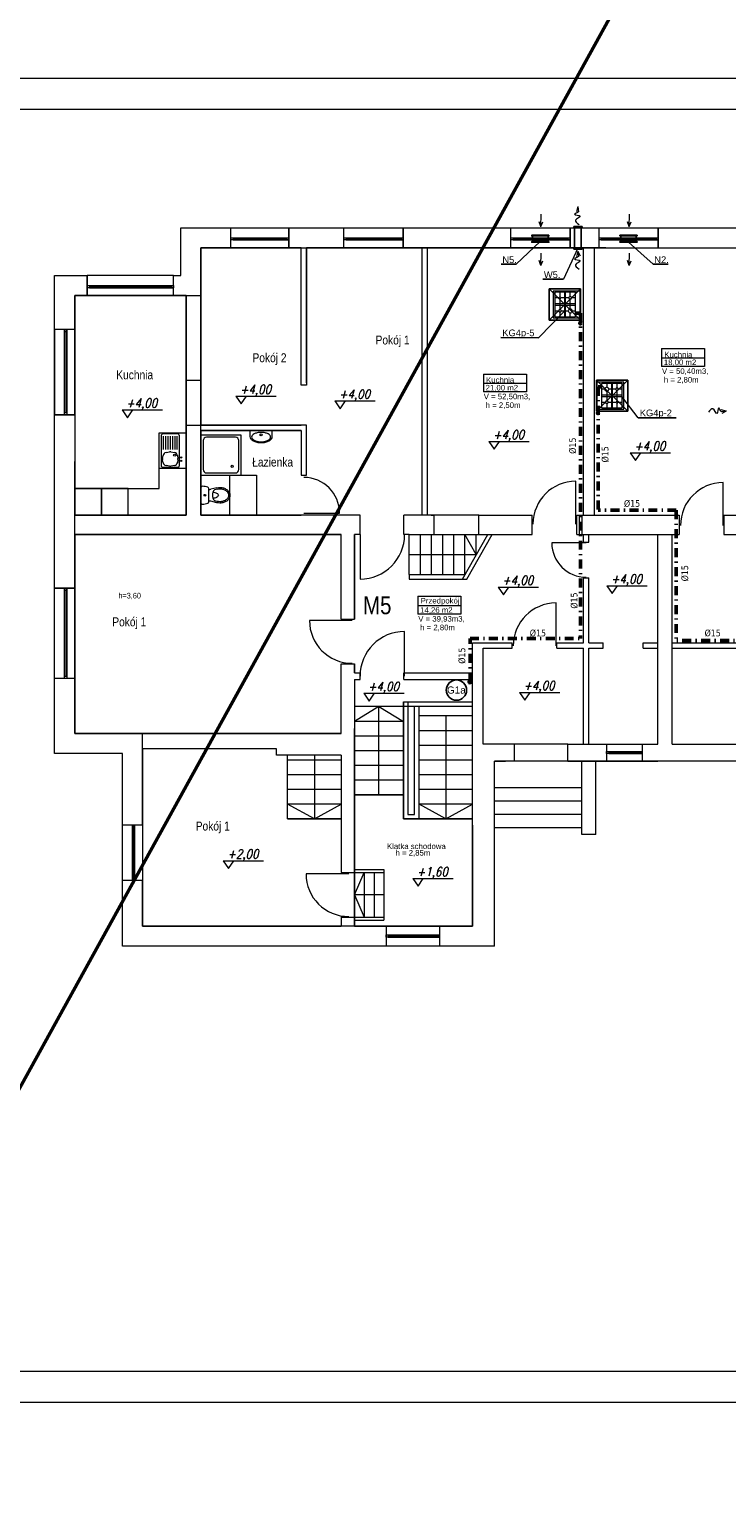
# Model space of a CAD drawing. Extents: x 33706 to 249013, y -74890 to 17912.
# Tile 42 of 175: x 99106 to 100671, y -32057 to -28779. Entities that reach past the tile are written whole.
import ezdxf
from ezdxf.enums import TextEntityAlignment as Align
from ezdxf.lldxf.tags import DXFTag

# ---------------------------------------------------------------- set-up
doc = ezdxf.new("R2010")
doc.units = 0
doc.header["$MEASUREMENT"] = 0
for name, pattern in [('DASHDOT', [8.5, 4, -2, 0.5, -2]), ('DASHED', [19.05, 12.7, -6.35]), ('Przerywana długa', [1058333.301544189, 634999.990463, -423333.311081])]:
    doc.linetypes.add(name, pattern=pattern)
for name, color, linetype, lineweight in [('0.25', 6, 'Continuous', 9), ('062', 62, 'Continuous', 0), ('_konstrukcja', 96, 'Continuous', 20), ('_stolarka', 1, 'Continuous', 13), ('A-ARM', 1, 'Continuous', 15), ('inst-gaz-rury', 50, 'Continuous', 50), ('inst. - C.O. - opis', 2, 'Continuous', 9), ('Opisy_wymiary.2D77', 7, 'Continuous', 0), ('urzadzenia', 6, 'Continuous', 15), ('wymiar', 3, 'Continuous', 13), ('WYMIARKI', 250, 'Continuous', 13)]:
    doc.layers.add(name, color=color, linetype=linetype, lineweight=lineweight)
doc.layers.add('Opisy', color=2, linetype='Continuous')
doc.layers.add('urządzenia', color=140, linetype='Continuous')
doc.styles.add('Arial narrow', font='ARIALN.TTF')
doc.styles.add('GENERATED_STYLE_1', font='ARIAL.TTF')
doc.styles.add('ROMANS', font='SIMPLEX.SHX', dxfattribs={"width": 0.85, "oblique": 15, "height": 16})
doc.styles.get("Standard").update_dxf_attribs({"font": 'ARIALN.TTF'})
tags = doc.linetypes.add('HIDDEN', pattern=[0.375, 0.25, -0.125]).pattern_tags.tags
tags[6:7] = [DXFTag(74, 4), DXFTag(75, 0), DXFTag(340, '0'), DXFTag(46, 1.0), DXFTag(50, 0.0), DXFTag(44, 0.0), DXFTag(45, 0.0)]
tags[4:5] = [DXFTag(74, 4), DXFTag(75, 0), DXFTag(340, '0'), DXFTag(46, 1.0), DXFTag(50, 0.0), DXFTag(44, 0.0), DXFTag(45, 0.0)]

# ---------------------------------------------------------------- blocks, each defined once
blk = doc.blocks.new('DYBY2002-B01x0504')
at = {"layer": 'A-ARM'}
for p, q in [((0, 60), (60, 60)), ((0, 0), (0, 60)), ((2.5, 11), (2.5, 55.5)), ((2.5, 45), (13.5, 45)), ((57.5, 34), (2.5, 34)), ((2.5, 33.5), (57.5, 33.5)), ((3.5, 56.5), (56.5, 56.5)), ((15.5, 47), (15.5, 56.5)), ((15.5, 25), (15.5, 43)), ((17.5, 45), (41.5, 45)), ((28.5, 11), (28.5, 55.5)), ((31.5, 55.5), (31.5, 11)), ((44.5, 56.5), (44.5, 48)), ((44.5, 42), (44.5, 26.5)), ((47.5, 45), (57.5, 45)), ((57.5, 55.5), (57.5, 11)), ((60, 60), (60, 5)), ((60, 0), (0, 0)), ((12.5, 22), (2.5, 22)), ((56.5, 10), (3.5, 10)), ((15.5, 10), (15.5, 19)), ((40, 22), (18.5, 22)), ((44.5, 17.5), (44.5, 10)), ((57.5, 22), (49, 22)), ((60, 5), (60, 5)), ((60, 5), (60, 0))]:
    blk.add_line(p, q, dxfattribs=at)
for centre, radius in [((15.5, 45), 2), ((44.5, 45), 3), ((15.5, 22), 3), ((44.5, 22), 4.5)]:
    blk.add_circle(centre, radius, dxfattribs=at)
for centre, start, end in [((3.5, 55.5), 90, 180), ((56.5, 55.5), 0, 90), ((3.5, 11), 180, 270), ((56.5, 11), 270, 0)]:
    blk.add_arc(centre, 1, start, end, dxfattribs=at)

msp = doc.modelspace()

# ---------------------------------------------------------------- hatches: boundary and pattern name
at = {"layer": 'inst-gaz-rury', "linetype": 'Continuous'}
h = msp.add_hatch(color=256, dxfattribs=at)
h.paths.add_polyline_path([(100342.7, -29439.8, 0.420252), (100344.2, -29438.3), (100342.7, -29438.3)])
h.paths.add_polyline_path([(100342.7, -29436.8, 0.408201), (100341.2, -29438.3), (100342.7, -29438.3)])
h.paths.add_polyline_path([(100342.7, -29438.3), (100341.2, -29438.3, 0.417728), (100342.7, -29439.8)])
for points in [[(100342.7, -29438.3), (100344.2, -29438.3, 0.409454), (100342.7, -29436.8, 0.001073), (100342.7, -29436.8)], [(100382.3, -29639.5), (100380.8, -29639.5, 0.409454), (100382.3, -29640.9, 0.001073), (100382.3, -29640.9)], [(100095.1, -30242.3), (100095.1, -30244.6, 0.409454), (100097.3, -30242.3, 0.001073), (100097.3, -30242.3)]]:
    msp.add_hatch(color=256, dxfattribs=at).paths.add_polyline_path(points)
h = msp.add_hatch(color=256, dxfattribs=at)
h.paths.add_polyline_path([(100382.3, -29637.9, 0.420252), (100380.8, -29639.5), (100382.3, -29639.5)])
h.paths.add_polyline_path([(100382.3, -29640.9, 0.408201), (100383.8, -29639.5), (100382.3, -29639.5)])
h.paths.add_polyline_path([(100382.3, -29639.5), (100383.8, -29639.5, 0.417728), (100382.3, -29637.9)])
h = msp.add_hatch(color=256, dxfattribs=at)
h.paths.add_polyline_path([(100092.8, -30242.3, 0.420252), (100095.1, -30244.6), (100095.1, -30242.3)])
h.paths.add_polyline_path([(100097.3, -30242.3, 0.408201), (100095.1, -30240.1), (100095.1, -30242.3)])
h.paths.add_polyline_path([(100095.1, -30242.3), (100095.1, -30240.1, 0.417728), (100092.8, -30242.3)])

# ---------------------------------------------------------------- linework, layer by layer
at = {"linetype": 'DASHED', "ltscale": 20}
for p, q in [((100272.8, -29431.2), (100342.8, -29361.2)), ((100273, -29361.2), (100343, -29431.2)), ((100448.9, -29635.7), (100378.9, -29565.7)), ((100449.1, -29565.7), (100379.1, -29635.7))]:
    msp.add_line(p, q, dxfattribs=at)
at = {"linetype": 'Continuous', "lineweight": 18}
for p, q in [((100525.1, -29495.2), (100621.6, -29495.2)), ((100525.1, -29495.2), (100525.1, -29535.5)), ((100621.6, -29495.2), (100621.6, -29535.5)), ((100525.1, -29515.8), (100621.6, -29515.8)), ((100125.1, -29552.2), (100221.6, -29552.2)), ((100125.1, -29552.2), (100125.1, -29592.4)), ((100221.6, -29552.2), (100221.6, -29592.4)), ((100621.6, -29535.5), (100525.1, -29535.5)), ((100125.1, -29572.7), (100221.6, -29572.7)), ((100221.6, -29592.4), (100125.1, -29592.4)), ((99978.1, -30050.7), (100074.6, -30050.7)), ((99978.1, -30050.7), (99978.1, -30091)), ((100074.6, -30050.7), (100074.6, -30091)), ((99978.1, -30071.3), (100074.6, -30071.3)), ((100074.6, -30091), (99978.1, -30091))]:
    msp.add_line(p, q, dxfattribs=at)
at = {"linetype": 'DASHED', "ltscale": 20}
for points in [[(100273, -29431.2), (100343, -29431.2), (100343, -29361.2), (100273, -29361.2)], [(100448.9, -29565.7), (100378.9, -29565.7), (100378.9, -29635.7), (100448.9, -29635.7)]]:
    msp.add_lwpolyline(points, close=True, dxfattribs=at)
at = {"layer": '0.25'}
for p, q in [((100254.1, -29221.8), (100254.9, -29193.8)), ((100336.7, -29176.9), (100334.3, -29188.3)), ((100336.7, -29176.8), (100338.4, -29188.5)), ((100452.1, -29221.8), (100452.9, -29193.8)), ((100254.2, -29221.7), (100250.3, -29210.6)), ((100254.2, -29221.7), (100258.5, -29210.8)), ((100452.2, -29221.7), (100448.3, -29210.6)), ((100452.2, -29221.7), (100456.5, -29210.8)), ((100254.2, -29308.9), (100250.3, -29297.8)), ((100254.1, -29309), (100254.9, -29281)), ((100254.2, -29308.9), (100258.5, -29298)), ((100336.7, -29276.9), (100334.3, -29288.4)), ((100336.7, -29276.8), (100338.4, -29288.6)), ((100336.7, -29276.9), (100342.4, -29287.2)), ((100452.2, -29308.9), (100448.3, -29297.8)), ((100452.1, -29309), (100452.9, -29281)), ((100452.2, -29308.9), (100456.5, -29298)), ((100670.4, -29635.2), (100658.7, -29636.8)), ((100670.3, -29635.2), (100658.9, -29632.7)), ((100670.3, -29635.2), (100660, -29640.8))]:
    msp.add_line(p, q, dxfattribs=at)
for points in [[(100338.4, -29188.5), (100335.7, -29191.1), (100321.5, -29194.9), (100353, -29197), (100324.6, -29206.7), (100334.8, -29213.5), (100339.7, -29216.7)], [(100338.4, -29288.6), (100335.7, -29291.2), (100321.5, -29295), (100353, -29297), (100324.6, -29306.8), (100334.8, -29313.5), (100339.7, -29316.7)], [(100658.7, -29636.8), (100656.1, -29634.2), (100652.2, -29620), (100650.2, -29651.4), (100640.5, -29623), (100633.7, -29633.3), (100630.5, -29638.1)]]:
    msp.add_open_spline(points, degree=3, knots=[11.780807, 11.780807, 11.780807, 11.780807, 21.987019, 35.220977, 49.180037, 61.636698, 61.636698, 61.636698, 61.636698], dxfattribs=at)
at = {"layer": '062', "linetype": 'Przerywana długa', "flags": 128}
msp.add_lwpolyline([(98407.3, -28888.7), (102607.3, -28888.7), (102607.3, -31858.7), (98407.3, -31858.7)], close=True, dxfattribs=at)
at = {"layer": '_konstrukcja', "ltscale": 50}
for p, q in [((99446.1, -29331.1), (99446.1, -29224.1)), ((99446.1, -29224.1), (99558.1, -29224.1)), ((99558.1, -29269.1), (99558.1, -29224.1)), ((99558.1, -29269.1), (99558.1, -29224.1)), ((99558.1, -29224.1), (99688.1, -29224.1)), ((99688.1, -29269.1), (99688.1, -29224.1)), ((99688.1, -29224.1), (99688.1, -29269.1)), ((99688.1, -29224.1), (99812.1, -29224.1)), ((99812.1, -29269.1), (99812.1, -29224.1)), ((99812.1, -29269.1), (99812.1, -29224.1)), ((99812.1, -29224.1), (99945.1, -29224.1)), ((99945.1, -29269.1), (99945.1, -29224.1)), ((99945.1, -29224.1), (99945.1, -29269.1)), ((99945.1, -29224.1), (100815.8, -29224.1)), ((100186.6, -29269.1), (100186.6, -29224.1)), ((100186.6, -29269.1), (100186.6, -29224.1)), ((100186.6, -29224.1), (100319.6, -29224.1)), ((100319.6, -29269.1), (100319.6, -29224.1)), ((100319.6, -29224.1), (100319.6, -29269.1)), ((100384.6, -29269.1), (100384.6, -29224.1)), ((100384.6, -29269.1), (100384.6, -29224.1)), ((100517.6, -29269.1), (100517.6, -29224.1)), ((100517.6, -29224.1), (100517.6, -29269.1)), ((99491.1, -29567.1), (99491.1, -29269.1)), ((99491.1, -29269.1), (99558.1, -29269.1)), ((99491.1, -29376.1), (99491.1, -29269.1)), ((99491.1, -29269.1), (99558.1, -29269.1)), ((99688.1, -29269.1), (99558.1, -29269.1)), ((99688.1, -29269.1), (99812.1, -29269.1)), ((99688.1, -29269.1), (99812.1, -29269.1)), ((99716.1, -29577.1), (99716.1, -29269.1)), ((99716.1, -29269.1), (99728.1, -29269.1)), ((99728.1, -29269.1), (99728.1, -29577.1)), ((99945.1, -29269.1), (99812.1, -29269.1)), ((99945.1, -29269.1), (100399.8, -29269.1)), ((99945.1, -29269.1), (100815.8, -29269.1)), ((99987.6, -29869.1), (99987.6, -29269.1)), ((99999.6, -29869.1), (99999.6, -29269.1)), ((100319.6, -29269.1), (100186.6, -29269.1)), ((100349.6, -29869.1), (100349.6, -29269.1)), ((100374.6, -29869.1), (100374.6, -29269.1)), ((99162.6, -29452.1), (99162.6, -29331.1)), ((99162.6, -29331.1), (99235.6, -29331.1)), ((99235.6, -29376.1), (99235.6, -29331.1)), ((99429.6, -29331.1), (99235.6, -29331.1)), ((99235.6, -29331.1), (99235.6, -29376.1)), ((99429.6, -29376.1), (99429.6, -29331.1)), ((99429.6, -29376.1), (99429.6, -29331.1)), ((99429.6, -29331.1), (99446.1, -29331.1)), ((99235.6, -29376.1), (99207.6, -29376.1)), ((99207.6, -29376.1), (99207.6, -29452.1)), ((99207.6, -29452.1), (99207.6, -29376.1)), ((99207.6, -29376.1), (99235.6, -29376.1)), ((99235.6, -29376.1), (99429.6, -29376.1)), ((99457.6, -29376.1), (99429.6, -29376.1)), ((99429.6, -29376.1), (99491.1, -29376.1)), ((99457.6, -29567.1), (99457.6, -29376.1)), ((99207.6, -29452.1), (99162.6, -29452.1)), ((99162.6, -29643.5), (99162.6, -29452.1)), ((99207.6, -29452.1), (99162.6, -29452.1)), ((99162.6, -29452.1), (99162.6, -29643.5)), ((99207.6, -29452.1), (99207.6, -29643.5)), ((99207.6, -29643.5), (99207.6, -29452.1)), ((99491.1, -29567.1), (99457.6, -29567.1)), ((99491.1, -29567.1), (99491.1, -29567.1)), ((99728.1, -29577.1), (99716.1, -29577.1)), ((99162.6, -30032.1), (99162.6, -29643.5)), ((99207.6, -29643.5), (99162.6, -29643.5)), ((99162.6, -29643.5), (99207.6, -29643.5)), ((99207.6, -29643.5), (99207.6, -29869.1)), ((99457.6, -29869.1), (99457.6, -29667.1)), ((99457.6, -29667.1), (99491.1, -29667.1)), ((99728.1, -29667.1), (99491.1, -29667.1)), ((99491.1, -29667.1), (99491.1, -29667.1)), ((99491.1, -29869.1), (99491.1, -29667.1)), ((99491.1, -29667.1), (99491.1, -29667.1)), ((99716.1, -29679.1), (99491.1, -29679.1)), ((99716.1, -29679.1), (99716.1, -29779.1)), ((99728.1, -29679.1), (99728.1, -29667.1)), ((99728.1, -29779.1), (99728.1, -29679.1)), ((99728.1, -29679.1), (99728.1, -29679.1)), ((99207.6, -30032.1), (99207.6, -29748.1)), ((99716.1, -29779.1), (99728.1, -29779.1)), ((99207.6, -29869.1), (99285.6, -29869.1)), ((99285.6, -29869.1), (99457.6, -29869.1)), ((99564.6, -29869.1), (99491.1, -29869.1)), ((99848.1, -29869.1), (99564.6, -29869.1)), ((99848.1, -29912.1), (99848.1, -29869.1)), ((99946.1, -29912.1), (99946.1, -29869.1)), ((100114.6, -29869.1), (99946.1, -29869.1)), ((100008.1, -29869.1), (100014.6, -29869.1)), ((100014.6, -29912.1), (100014.6, -29869.1)), ((100114.6, -29869.1), (100234.6, -29869.1)), ((100114.6, -29912.1), (100114.6, -29869.1)), ((100234.6, -29912.1), (100234.6, -29869.1)), ((100334.6, -29869.1), (100564.6, -29869.1)), ((100334.6, -29912.1), (100334.6, -29869.1)), ((100564.6, -29869.1), (100564.6, -29912.1)), ((100664.6, -29869.1), (100773.6, -29869.1)), ((100664.6, -29869.1), (100664.6, -29912.1)), ((99285.6, -29912.1), (99207.6, -29912.1)), ((99207.6, -29912.1), (99207.6, -30032.1)), ((99564.6, -29912.1), (99285.6, -29912.1)), ((99805.6, -29912.1), (99564.6, -29912.1)), ((99805.6, -30080.1), (99805.6, -29912.1)), ((99848.1, -29912.1), (99835.6, -29912.1)), ((99835.6, -29912.1), (99835.6, -30080.1)), ((99958.6, -29912.1), (99946.1, -29912.1)), ((99958.6, -29912.1), (100114.6, -29912.1)), ((99958.6, -30002.1), (99958.6, -29912.1)), ((99983.6, -30002.1), (99983.6, -29912.1)), ((100008.6, -30002.1), (100008.6, -29912.1)), ((100033.6, -30002.1), (100033.6, -29912.1)), ((100058.6, -30002.1), (100058.6, -29912.1)), ((100077.9, -30012.1), (100134.9, -29912.1)), ((100083.6, -30002.1), (100083.6, -29912.1)), ((100108.6, -29957.1), (100083.6, -29912.1)), ((100087.9, -30012.1), (100144.9, -29912.1)), ((100108.6, -29958.2), (100108.6, -29912.1)), ((100114.6, -29912.1), (100234.6, -29912.1)), ((100133.6, -29914.4), (100133.6, -29912.1)), ((100134.9, -29912.1), (100140.1, -29912.1)), ((100334.6, -29912.1), (100564.6, -29912.1)), ((100349.6, -29929.1), (100349.6, -29912.1)), ((100361.6, -29929.1), (100361.6, -29912.1)), ((100516.6, -30382.1), (100516.6, -29912.1)), ((100548.6, -30382.1), (100548.6, -29912.1)), ((100664.6, -29912.1), (100773.6, -29912.1)), ((99958.6, -29957.1), (100108.6, -29957.1)), ((100349.6, -29929.1), (100361.6, -29929.1)), ((99958.6, -30002.1), (100083.6, -30002.1)), ((99958.6, -30002.1), (99958.6, -30012.1)), ((99958.6, -30012.1), (100087.9, -30012.1)), ((100349.6, -30155.1), (100349.6, -30009.1)), ((100349.6, -30009.1), (100361.6, -30009.1)), ((100361.6, -30155.1), (100361.6, -30009.1)), ((99207.6, -30032.1), (99162.6, -30032.1)), ((99162.6, -30235.1), (99162.6, -30032.1)), ((99162.6, -30032.1), (99207.6, -30032.1)), ((99207.6, -30032.1), (99207.6, -30235.1)), ((99805.6, -30102.1), (99805.6, -30080.1)), ((99835.6, -30080.1), (99835.6, -30102.1)), ((99805.6, -30102.1), (99835.6, -30102.1)), ((100100.6, -30564.1), (100100.6, -30155.1)), ((100100.6, -30155.1), (100189.6, -30155.1)), ((100124.6, -30382.1), (100124.6, -30167.1)), ((100124.6, -30167.1), (100189.6, -30167.1)), ((100189.6, -30167.1), (100189.6, -30155.1)), ((100289.6, -30167.1), (100289.6, -30155.1)), ((100289.6, -30155.1), (100349.6, -30155.1)), ((100289.6, -30167.1), (100349.6, -30167.1)), ((100349.6, -30382.1), (100349.6, -30167.1)), ((100361.6, -30155.1), (100393.6, -30155.1)), ((100361.6, -30382.1), (100361.6, -30167.1)), ((100361.6, -30167.1), (100393.6, -30167.1)), ((100393.6, -30167.1), (100393.6, -30155.1)), ((100483.6, -30155.1), (100516.6, -30155.1)), ((100483.6, -30167.1), (100483.6, -30155.1)), ((100483.6, -30167.1), (100516.6, -30167.1)), ((100548.6, -30155.1), (100852.6, -30155.1)), ((100548.6, -30167.1), (100852.6, -30167.1)), ((99805.6, -30358.1), (99805.6, -30202.1)), ((99805.6, -30202.1), (99835.6, -30202.1)), ((99835.6, -30202.1), (99835.6, -30222.1)), ((99207.6, -30235.1), (99162.6, -30235.1)), ((99207.6, -30235.1), (99162.6, -30235.1)), ((99162.6, -30403.1), (99162.6, -30235.1)), ((99207.6, -30235.1), (99207.6, -30358.1)), ((99207.6, -30358.1), (99207.6, -30235.1)), ((99835.6, -30222.1), (99848.1, -30222.1)), ((99835.6, -30237.1), (99848.1, -30237.1)), ((99835.6, -30237.1), (99835.6, -30790.1)), ((99848.1, -30237.1), (99848.1, -30222.1)), ((99946.1, -30237.1), (99946.1, -30222.1)), ((99946.1, -30222.1), (100100.6, -30222.1)), ((99946.1, -30237.1), (100100.6, -30237.1)), ((99945.6, -30298.1), (99835.6, -30298.1)), ((99945.6, -30298.1), (99835.6, -30298.1)), ((99890.6, -30298.1), (99835.6, -30331.1)), ((99890.6, -30496.1), (99890.6, -30298.1)), ((99890.6, -30298.1), (99945.6, -30331.1)), ((99945.6, -30287.1), (99945.6, -30550.1)), ((99945.6, -30287.1), (100100.6, -30287.1)), ((99946.1, -30297.1), (100100.6, -30297.1)), ((99955.6, -30287.1), (99955.6, -30540.1)), ((99970.6, -30540.1), (99970.6, -30297.1)), ((99980.6, -30550.1), (99980.6, -30297.1)), ((99945.6, -30331.1), (99835.6, -30331.1)), ((99945.6, -30331.1), (99835.6, -30331.1)), ((100100.6, -30319.1), (99980.6, -30319.1)), ((100100.6, -30319.1), (99980.6, -30319.1)), ((100040.6, -30319.1), (100040.6, -30550.1)), ((99207.6, -30358.1), (99805.6, -30358.1)), ((99359.6, -30358.1), (99207.6, -30358.1)), ((99359.6, -30564.1), (99359.6, -30358.1)), ((99945.6, -30364.1), (99835.6, -30364.1)), ((99945.6, -30364.1), (99835.6, -30364.1)), ((100100.6, -30352.1), (99980.6, -30352.1)), ((100100.6, -30352.1), (99980.6, -30352.1)), ((100314.6, -30382.1), (100124.6, -30382.1)), ((100194.6, -30420.1), (100194.6, -30382.1)), ((100314.6, -30420.1), (100314.6, -30382.1)), ((100314.6, -30382.1), (100401.6, -30382.1)), ((100401.6, -30382.1), (100401.6, -30420.1)), ((100401.6, -30382.1), (100481.6, -30382.1)), ((100481.6, -30382.1), (100481.6, -30420.1)), ((100481.6, -30382.1), (100516.6, -30382.1)), ((100548.6, -30382.1), (100939.6, -30382.1)), ((99314.6, -30403.1), (99162.6, -30403.1)), ((99314.6, -30564.1), (99314.6, -30403.1)), ((99660.6, -30393.1), (99359.6, -30393.1)), ((99359.6, -30393.1), (99359.6, -30564.1)), ((99660.6, -30407.1), (99660.6, -30393.1)), ((99805.6, -30407.1), (99660.6, -30407.1)), ((99685.6, -30550.1), (99685.6, -30407.1)), ((99745.6, -30407.1), (99745.6, -30550.1)), ((99805.6, -30407.1), (99805.6, -30670.1)), ((99945.6, -30397.1), (99835.6, -30397.1)), ((99945.6, -30397.1), (99835.6, -30397.1)), ((100100.6, -30385.1), (99980.6, -30385.1)), ((100100.6, -30385.1), (99980.6, -30385.1)), ((99805.6, -30418.1), (99685.6, -30418.1)), ((99805.6, -30418.1), (99685.6, -30418.1)), ((99945.6, -30430.1), (99835.6, -30430.1)), ((99945.6, -30430.1), (99835.6, -30430.1)), ((100100.6, -30418.1), (99980.6, -30418.1)), ((100100.6, -30418.1), (99980.6, -30418.1)), ((100149.6, -30835.1), (100149.6, -30420.1)), ((100149.6, -30420.1), (100174.6, -30420.1)), ((100984.6, -30420.1), (100149.6, -30420.1)), ((100314.6, -30420.1), (100401.6, -30420.1)), ((100345.6, -30585.1), (100345.6, -30420.1)), ((100377.6, -30585.1), (100377.6, -30420.1)), ((100401.6, -30420.1), (100481.6, -30420.1)), ((100481.6, -30420.1), (100516.6, -30420.1)), ((99805.6, -30451.1), (99685.6, -30451.1)), ((99805.6, -30451.1), (99685.6, -30451.1)), ((99945.6, -30463.1), (99835.6, -30463.1)), ((99945.6, -30463.1), (99835.6, -30463.1)), ((100100.6, -30451.1), (99980.6, -30451.1)), ((100100.6, -30451.1), (99980.6, -30451.1)), ((100345.6, -30480.1), (100149.6, -30480.1)), ((99314.6, -30688.1), (99314.6, -30485.1)), ((99359.6, -30485.1), (99359.6, -30688.1)), ((99805.6, -30484.1), (99685.6, -30484.1)), ((99805.6, -30484.1), (99685.6, -30484.1)), ((99945.6, -30496.1), (99835.6, -30496.1)), ((99835.6, -30496.1), (99945.6, -30496.1)), ((100100.6, -30484.1), (99980.6, -30484.1)), ((100100.6, -30484.1), (99980.6, -30484.1)), ((100345.6, -30510.1), (100149.6, -30510.1)), ((99805.6, -30517.1), (99685.6, -30517.1)), ((99805.6, -30517.1), (99685.6, -30517.1)), ((99745.6, -30550.1), (99685.6, -30517.1)), ((99745.6, -30550.1), (99805.6, -30517.1)), ((99955.6, -30540.1), (99970.6, -30540.1)), ((100100.6, -30517.1), (99980.6, -30517.1)), ((100100.6, -30517.1), (99980.6, -30517.1)), ((100040.6, -30550.1), (99980.6, -30517.1)), ((100040.6, -30550.1), (100100.6, -30517.1)), ((100345.6, -30540.1), (100149.6, -30540.1)), ((99359.6, -30564.1), (99314.6, -30564.1)), ((99805.6, -30550.1), (99685.6, -30550.1)), ((99685.6, -30550.1), (99805.6, -30550.1)), ((100100.6, -30550.1), (99945.6, -30550.1)), ((99945.6, -30550.1), (100100.6, -30550.1)), ((100100.6, -30790.1), (100100.6, -30564.1)), ((100345.6, -30570.1), (100149.6, -30570.1)), ((100377.6, -30585.1), (100345.6, -30585.1)), ((99805.6, -30670.1), (99835.6, -30670.1)), ((99835.6, -30663.1), (99901.6, -30663.1)), ((99835.6, -30670.1), (99901.6, -30670.1)), ((99835.6, -30720.1), (99857.6, -30670.1)), ((99857.6, -30670.1), (99857.6, -30770.1)), ((99879.6, -30670.1), (99879.6, -30770.1)), ((99901.6, -30663.1), (99901.6, -30777.1)), ((99359.6, -30688.1), (99314.6, -30688.1)), ((99314.6, -30835.1), (99314.6, -30688.1)), ((99359.6, -30688.1), (99314.6, -30688.1)), ((99359.6, -30688.1), (99314.6, -30688.1)), ((99359.6, -30688.1), (99359.6, -30790.1)), ((99359.6, -30790.1), (99359.6, -30688.1)), ((99901.6, -30720.1), (99835.6, -30720.1)), ((99835.6, -30720.1), (99857.6, -30770.1)), ((99805.6, -30770.1), (99805.6, -30790.1)), ((99805.6, -30770.1), (99835.6, -30770.1)), ((99835.6, -30770.1), (99901.6, -30770.1)), ((99835.6, -30777.1), (99901.6, -30777.1)), ((99805.6, -30790.1), (99359.6, -30790.1)), ((99359.6, -30790.1), (99359.6, -30790.1)), ((100100.6, -30790.1), (99359.6, -30790.1)), ((99835.6, -30790.1), (100100.6, -30790.1)), ((99906.6, -30790.1), (99906.6, -30835.1)), ((100026.6, -30790.1), (100026.6, -30835.1)), ((100149.6, -30835.1), (99314.6, -30835.1))]:
    msp.add_line(p, q, dxfattribs=at)
at = {"layer": '_stolarka'}
for p, q in [((99558.1, -29246.6), (99688.1, -29246.6)), ((99558.1, -29251.6), (99558.1, -29246.6)), ((99558.1, -29246.6), (99563.1, -29246.6)), ((99688.1, -29251.6), (99558.1, -29251.6)), ((99563.1, -29246.6), (99563.1, -29251.6)), ((99683.1, -29249.1), (99563.1, -29249.1)), ((99563.1, -29251.6), (99688.1, -29251.6)), ((99683.1, -29251.6), (99683.1, -29246.6)), ((99683.1, -29246.6), (99683.1, -29249.1)), ((99688.1, -29251.6), (99683.1, -29251.6)), ((99688.1, -29246.6), (99688.1, -29251.6)), ((99812.1, -29246.6), (99945.1, -29246.6)), ((99812.1, -29251.6), (99812.1, -29246.6)), ((99812.1, -29246.6), (99817.1, -29246.6)), ((99945.1, -29251.6), (99812.1, -29251.6)), ((99817.1, -29246.6), (99817.1, -29251.6)), ((99940.1, -29249.1), (99817.1, -29249.1)), ((99817.1, -29251.6), (99945.1, -29251.6)), ((99940.1, -29251.6), (99940.1, -29246.6)), ((99940.1, -29246.6), (99940.1, -29249.1)), ((99945.1, -29251.6), (99940.1, -29251.6)), ((99945.1, -29246.6), (99945.1, -29251.6)), ((100186.6, -29246.6), (100319.6, -29246.6)), ((100186.6, -29251.6), (100186.6, -29246.6)), ((100186.6, -29246.6), (100191.6, -29246.6)), ((100319.6, -29251.6), (100186.6, -29251.6)), ((100191.6, -29246.6), (100191.6, -29251.6)), ((100314.6, -29249.1), (100191.6, -29249.1)), ((100191.6, -29251.6), (100319.6, -29251.6)), ((100314.6, -29251.6), (100314.6, -29246.6)), ((100314.6, -29246.6), (100314.6, -29249.1)), ((100319.6, -29251.6), (100314.6, -29251.6)), ((100319.6, -29246.6), (100319.6, -29251.6)), ((100384.6, -29246.6), (100517.6, -29246.6)), ((100384.6, -29251.6), (100384.6, -29246.6)), ((100384.6, -29246.6), (100389.6, -29246.6)), ((100517.6, -29251.6), (100384.6, -29251.6)), ((100389.6, -29246.6), (100389.6, -29251.6)), ((100512.6, -29249.1), (100389.6, -29249.1)), ((100389.6, -29251.6), (100517.6, -29251.6)), ((100512.6, -29251.6), (100512.6, -29246.6)), ((100512.6, -29246.6), (100512.6, -29249.1)), ((100517.6, -29251.6), (100512.6, -29251.6)), ((100517.6, -29246.6), (100517.6, -29251.6)), ((99235.6, -29353.6), (99429.6, -29353.6)), ((99235.6, -29358.6), (99235.6, -29353.6)), ((99235.6, -29353.6), (99240.6, -29353.6)), ((99429.6, -29358.6), (99235.6, -29358.6)), ((99240.6, -29353.6), (99240.6, -29358.6)), ((99424.6, -29356.1), (99240.6, -29356.1)), ((99240.6, -29358.6), (99429.6, -29358.6)), ((99424.6, -29358.6), (99424.6, -29353.6)), ((99424.6, -29353.6), (99424.6, -29356.1)), ((99429.6, -29358.6), (99424.6, -29358.6)), ((99429.6, -29353.6), (99429.6, -29358.6)), ((99185.1, -29643.5), (99185.1, -29452.1)), ((99185.1, -29452.1), (99190.1, -29452.1)), ((99190.1, -29457.1), (99185.1, -29457.1)), ((99185.1, -29457.1), (99187.6, -29457.1)), ((99187.6, -29457.1), (99187.6, -29638.5)), ((99190.1, -29452.1), (99190.1, -29643.5)), ((99190.1, -29638.5), (99190.1, -29452.1)), ((99190.1, -29452.1), (99190.1, -29457.1)), ((99185.1, -29643.5), (99185.1, -29638.5)), ((99185.1, -29638.5), (99190.1, -29638.5)), ((99190.1, -29643.5), (99185.1, -29643.5)), ((99185.1, -30235.1), (99185.1, -30032.1)), ((99185.1, -30032.1), (99190.1, -30032.1)), ((99190.1, -30037.1), (99185.1, -30037.1)), ((99185.1, -30037.1), (99187.6, -30037.1)), ((99187.6, -30037.1), (99187.6, -30230.1)), ((99190.1, -30032.1), (99190.1, -30235.1)), ((99190.1, -30230.1), (99190.1, -30032.1)), ((99190.1, -30032.1), (99190.1, -30037.1)), ((99185.1, -30235.1), (99185.1, -30230.1)), ((99185.1, -30230.1), (99190.1, -30230.1)), ((99190.1, -30235.1), (99185.1, -30235.1)), ((100401.6, -30398.6), (100481.6, -30398.6)), ((100401.6, -30403.6), (100401.6, -30398.6)), ((100401.6, -30398.6), (100406.6, -30398.6)), ((100481.6, -30403.6), (100401.6, -30403.6)), ((100406.6, -30398.6), (100406.6, -30403.6)), ((100481.6, -30401.1), (100406.6, -30401.1)), ((100406.6, -30403.6), (100481.6, -30403.6)), ((100476.6, -30403.6), (100476.6, -30398.6)), ((100476.6, -30398.6), (100476.6, -30401.1)), ((100481.6, -30403.6), (100476.6, -30403.6)), ((100481.6, -30398.6), (100481.6, -30403.6)), ((99337.1, -30688.1), (99337.1, -30564.1)), ((99337.1, -30564.1), (99342.1, -30564.1)), ((99342.1, -30569.1), (99337.1, -30569.1)), ((99337.1, -30569.1), (99339.6, -30569.1)), ((99339.6, -30564.1), (99339.6, -30683.1)), ((99342.1, -30564.1), (99342.1, -30688.1)), ((99342.1, -30683.1), (99342.1, -30564.1)), ((99342.1, -30564.1), (99342.1, -30569.1)), ((99337.1, -30688.1), (99337.1, -30683.1)), ((99337.1, -30683.1), (99342.1, -30683.1)), ((99342.1, -30688.1), (99337.1, -30688.1)), ((99906.6, -30810.1), (100026.6, -30810.1)), ((99906.6, -30815.1), (99906.6, -30810.1)), ((99906.6, -30810.1), (99911.6, -30810.1)), ((99911.6, -30810.1), (99911.6, -30815.1)), ((100021.6, -30815.1), (100021.6, -30810.1)), ((100021.6, -30810.1), (100021.6, -30812.6)), ((100026.6, -30810.1), (100026.6, -30815.1)), ((100026.6, -30815.1), (99906.6, -30815.1)), ((100026.6, -30812.6), (99911.6, -30812.6)), ((99911.6, -30815.1), (100026.6, -30815.1)), ((100026.6, -30815.1), (100021.6, -30815.1))]:
    msp.add_line(p, q, dxfattribs=at)
at = {"layer": '_stolarka', "color": 0, "linetype": 'ByBlock', "ltscale": 50}
for p, q in [((100332.3, -29888.6), (100332.3, -29792.6)), ((100663.4, -29891.7), (100663.4, -29795.7)), ((100355.9, -29930.8), (100278.7, -29930.8)), ((100288, -30161.7), (100288, -30065.7))]:
    msp.add_line(p, q, dxfattribs=at)
for points in [[(99722.1, -29864.1), (99802.1, -29864.1)], [(99848.1, -29912.1), (99848.1, -30012.1)], [(99830.6, -30104.9), (99734.6, -30104.9)], [(99948.1, -30229.6), (99948.1, -30129.6)], [(99822.9, -30672.9), (99726.9, -30672.9)]]:
    msp.add_lwpolyline(points, dxfattribs=at)
for centre, radius, start, end in [((99722.1, -29864.1), 80, 0, 90), ((100332.3, -29888.6), 96, 90, 180), ((100663.4, -29891.7), 96, 90, 180), ((99848.1, -29912.1), 100, 270, 0), ((100355.9, -29930.8), 77.3, 180, 270), ((100288, -30161.7), 96, 90, 180), ((99830.6, -30104.9), 96, 180, 270), ((99948.1, -30229.6), 100, 90, 180), ((99822.9, -30672.9), 96, 180, 270)]:
    msp.add_arc(centre, radius, start, end, dxfattribs=at)
at = {"layer": 'A-ARM', "ltscale": 50}
for p, q in [((99397.6, -29809.1), (99397.6, -29684.1)), ((99457.6, -29869.1), (99457.6, -29667.1)), ((99207.6, -29809.1), (99397.6, -29809.1)), ((99267.6, -29809.1), (99207.6, -29809.1)), ((99207.6, -29809.1), (99207.6, -29869.1)), ((99327.6, -29809.1), (99267.6, -29809.1)), ((99267.6, -29809.1), (99267.6, -29869.1)), ((99267.6, -29869.1), (99267.6, -29809.1)), ((99327.6, -29869.1), (99327.6, -29809.1)), ((99207.6, -29869.1), (99267.6, -29869.1)), ((99207.6, -29869.1), (99457.6, -29869.1)), ((99267.6, -29869.1), (99327.6, -29869.1))]:
    msp.add_line(p, q, dxfattribs=at)
at = {"layer": 'A-ARM'}
for p, q in [((99397.6, -29764.1), (99397.6, -29684.1)), ((99397.6, -29684.1), (99457.6, -29684.1)), ((99402.1, -29689.6), (99402.1, -29758.6)), ((99439.1, -29686.6), (99405.1, -29686.6)), ((99407.1, -29721.6), (99407.1, -29691.6)), ((99412.1, -29721.6), (99412.1, -29691.6)), ((99417.1, -29721.6), (99417.1, -29691.6)), ((99422.1, -29691.6), (99422.1, -29721.6)), ((99427.1, -29691.6), (99427.1, -29721.6)), ((99432.1, -29691.6), (99432.1, -29721.6)), ((99437.1, -29691.6), (99437.1, -29721.6)), ((99442.1, -29689.6), (99442.1, -29758.6)), ((99457.6, -29684.1), (99457.6, -29764.1)), ((99412.6, -29728.2), (99420.8, -29726.8)), ((99423.4, -29726.8), (99431.6, -29728.2)), ((99430.2, -29727.9), (99430.2, -29727.9)), ((99404.9, -29741.4), (99406.1, -29734.6)), ((99406.1, -29751.1), (99404.9, -29744.3)), ((99420.8, -29758.9), (99412.6, -29757.5)), ((99431.6, -29757.5), (99423.4, -29758.9)), ((99438.1, -29734.6), (99439.3, -29741.4)), ((99439.3, -29744.3), (99438.1, -29751.1)), ((99457.6, -29764.1), (99397.6, -29764.1)), ((99439.1, -29761.6), (99405.1, -29761.6))]:
    msp.add_line(p, q, dxfattribs=at)
at = {"layer": 'A-ARM', "color": 0}
for p, q in [((99581.1, -29689.1), (99491.1, -29689.1)), ((99491.1, -29689.1), (99491.1, -29779.1)), ((99568.6, -29694.1), (99503.6, -29694.1)), ((99581.1, -29779.1), (99581.1, -29689.1)), ((99651.1, -29679.1), (99601.1, -29679.1)), ((99601.1, -29679.1), (99601.1, -29692.6)), ((99651.1, -29692.6), (99651.1, -29679.1)), ((99496.1, -29701.6), (99496.1, -29766.6)), ((99576.1, -29766.6), (99576.1, -29701.6)), ((99491.1, -29779.1), (99581.1, -29779.1)), ((99503.6, -29774.1), (99568.6, -29774.1)), ((99491.1, -29807), (99491.1, -29841.2)), ((99508.6, -29839.1), (99508.6, -29809.1)), ((99526.8, -29807.4), (99513, -29810.6)), ((99517.1, -29820.7), (99517.1, -29827.5)), ((99527.5, -29810.3), (99524.8, -29810.9)), ((99526.8, -29840.8), (99513, -29837.6)), ((99527.5, -29837.9), (99524.8, -29837.3))]:
    msp.add_line(p, q, dxfattribs=at)
at = {"layer": 'A-ARM', "color": 0, "linetype": 'HIDDEN', "ltscale": 50}
for points in [[(99491.1, -29779.1), (99493.6, -29779.1)], [(99491.1, -29779.1), (99491.1, -29781.6)], [(99491.1, -29866.6), (99491.1, -29869.1)], [(99491.1, -29869.1), (99493.6, -29869.1)]]:
    msp.add_lwpolyline(points, dxfattribs=at)
msp.add_lwpolyline([(99556.1, -29779.1), (99616.1, -29779.1), (99616.1, -29869.1), (99556.1, -29869.1)], close=True, dxfattribs=at)
at = {"layer": 'A-ARM', "color": 0}
for points in [[(99517.7, -29817.2, -0.047502), (99522.3, -29817.8, -0.067446), (99526.3, -29819.2, -0.105232), (99529.3, -29821.7, -0.168531), (99530.1, -29824.1, -0.168531), (99529.3, -29826.4, -0.105232), (99526.3, -29828.9, -0.067446), (99522.3, -29830.4, -0.047502), (99517.7, -29830.9, -0.053598)], [(99526.8, -29807.4, -0.05824), (99533.6, -29806.6, -0.072039)], [(99533.6, -29806.6, -0.072039), (99541.9, -29807.8, -0.083339), (99548.9, -29811.2, -0.106661), (99554.2, -29817, -0.132138), (99556.1, -29824.1, -0.132138), (99554.2, -29831.1, -0.106661), (99548.9, -29837, -0.083339), (99541.9, -29840.4, -0.072039), (99533.6, -29841.6, -0.05824), (99526.8, -29840.8, -0.083339)], [(99533.6, -29809.6, -0.072039), (99541.1, -29810.7, -0.083339), (99547.1, -29813.6, -0.106661), (99551.6, -29818.5, -0.132138), (99553.1, -29824.1, -0.132138), (99551.6, -29829.6, -0.106661), (99547.1, -29834.6, -0.083339), (99541.1, -29837.5, -0.072039), (99533.6, -29838.6, -0.05824), (99527.5, -29837.9, -0.05824)], [(99527.5, -29810.3, -0.05824), (99533.6, -29809.6, -0.05824)]]:
    msp.add_lwpolyline(points, format="xyb", dxfattribs=at)
at = {"layer": 'A-ARM'}
for centre, radius in [((99432.1, -29734.1), 2.5), ((99446.6, -29739.1), 1.5), ((99446.6, -29747.1), 1.5)]:
    msp.add_circle(centre, radius, dxfattribs=at)
at = {"layer": 'A-ARM', "color": 0}
for centre, radius in [((99561.1, -29759.1), 2.5), ((99499.9, -29824.1), 1.96)]:
    msp.add_circle(centre, radius, dxfattribs=at)
at = {"layer": 'A-ARM'}
for centre, radius, start, end in [((99405.1, -29689.6), 3, 90, 180), ((99439.1, -29689.6), 3, 0, 90), ((99414, -29736.1), 8, 99.4623, 169.6952), ((99422.1, -29734.7), 8, 80.5377, 99.4623), ((99428.8, -29735.8), 8, 80.5377, 80.5399), ((99430.2, -29736.1), 8, 10.3048, 80.5377), ((99405.1, -29758.6), 3, 180, 270), ((99412.7, -29742.8), 8, 169.6952, 190.3048), ((99414, -29749.6), 8, 190.3048, 260.5377), ((99422.1, -29751), 8, 260.5377, 279.4623), ((99430.2, -29749.6), 8, 279.4623, 349.6952), ((99439.1, -29758.6), 3, 270, 0), ((99431.5, -29742.8), 8, 349.6952, 10.3048)]:
    msp.add_arc(centre, radius, start, end, dxfattribs=at)
at = {"layer": 'A-ARM', "color": 0}
for centre, radius, start, end in [((99503.6, -29701.6), 7.5, 90, 180), ((99568.6, -29701.6), 7.5, 0, 90), ((99503.6, -29766.6), 7.5, 180, 270), ((99568.6, -29766.6), 7.5, 270, 0), ((99494.1, -29807), 3, 89.4624, 180), ((99493.8, -29841), 37, 69.6583, 89.4624), ((99505.6, -29809.1), 3, 0, 69.6583), ((99508.5, -29791.1), 20, 270.3283, 283.0047), ((99527.1, -29820.7), 10, 103.0047, 180), ((99494.1, -29841.2), 3, 180, 270.5376), ((99493.8, -29807.2), 37, 270.5376, 290.3417), ((99505.6, -29839.1), 3, 290.3417, 0), ((99508.5, -29857.1), 20, 76.9953, 89.6717), ((99527.1, -29827.5), 10, 180, 256.9953)]:
    msp.add_arc(centre, radius, start, end, dxfattribs=at)
for centre, major_axis, start_param, end_param in [((99612.7, -29692.6), (-11.6, 0), 0, 0.550396), ((99612.7, -29693.6), (-7.87, 0), 5.73279, 6.283185), ((99612.7, -29693.6), (-7.87, 0), 0, 0.550396), ((99619.1, -29696.7), (-15.4, 0), 5.306139, 5.73279), ((99623.3, -29701.7), (-22.9, 0), 4.985021, 5.306139), ((99626.1, -29709.6), (-33.2, 0), 4.712389, 4.985021), ((99626.1, -29709.6), (-33.2, 0), 4.439757, 4.712389), ((99628.9, -29701.7), (-22.9, 0), 4.118639, 4.439757), ((99633.1, -29696.7), (-15.4, 0), 3.691988, 4.118639), ((99639.5, -29693.6), (-7.87, 0), 3.141593, 3.691988), ((99639.5, -29693.6), (-7.87, 0), 2.591197, 3.141593), ((99639.5, -29692.6), (-11.6, 0), 2.591197, 3.141593), ((99619.1, -29689.4), (-19.1, 0), 0.550396, 0.977047), ((99619.1, -29690.4), (-15.4, 0), 0.550396, 0.977047), ((99623.3, -29684.5), (-26.7, 0), 0.977047, 1.298164), ((99623.3, -29685.5), (-22.9, 0), 0.977047, 1.298164), ((99626.1, -29676.6), (-36.9, 0), 1.298164, 1.570796), ((99626.1, -29677.6), (-33.2, 0), 1.298164, 1.570796), ((99626.1, -29677.6), (-33.2, 0), 1.570796, 1.843429), ((99626.1, -29676.6), (-36.9, 0), 1.570796, 1.843429), ((99628.9, -29685.5), (-22.9, 0), 1.843429, 2.164546), ((99628.9, -29684.5), (-26.7, 0), 1.843429, 2.164546), ((99633.1, -29690.4), (-15.4, 0), 2.164546, 2.591197), ((99633.1, -29689.4), (-19.1, 0), 2.164546, 2.591197)]:
    msp.add_ellipse(centre, major_axis=major_axis, ratio=0.8, start_param=start_param, end_param=end_param, dxfattribs=at)
msp.add_ellipse((99626.1, -29688.6), major_axis=(-2.5, 0), ratio=0.8, dxfattribs=at)
at = {"layer": 'DEFPOINTS', "ltscale": 50}
for p, q in [((99491.1, -29667.1), (99491.1, -29269.1)), ((99491.1, -29269.1), (99716.1, -29269.1)), ((99728.1, -29572.1), (99728.1, -29269.1)), ((99728.1, -29269.1), (100399.8, -29269.1)), ((99457.6, -29376.1), (99207.6, -29376.1)), ((99457.6, -29869.1), (99457.6, -29376.1)), ((99716.1, -29667.1), (99491.1, -29667.1)), ((99491.1, -29869.1), (99491.1, -29679.1)), ((99491.1, -29679.1), (99716.1, -29679.1)), ((99207.6, -29869.1), (99457.6, -29869.1)), ((99716.1, -29869.1), (99491.1, -29869.1)), ((99207.6, -30358.1), (99207.6, -29912.1)), ((99207.6, -29912.1), (99805.6, -29912.1)), ((99835.6, -30102.1), (99835.6, -29912.1)), ((99835.6, -30222.1), (99835.6, -30202.1)), ((99945.6, -30550.1), (99945.6, -30287.1)), ((99835.6, -30347.1), (99835.6, -30790.1)), ((99805.6, -30358.1), (99207.6, -30358.1)), ((99835.6, -30496.1), (99945.6, -30496.1)), ((99685.6, -30550.1), (99805.6, -30550.1)), ((99945.6, -30550.1), (100100.6, -30550.1)), ((100100.6, -30790.1), (100100.6, -30564.1)), ((99805.6, -30790.1), (99359.6, -30790.1)), ((99835.6, -30790.1), (100100.6, -30790.1))]:
    msp.add_line(p, q, dxfattribs=at)
at = {"layer": 'inst-gaz-rury', "ltscale": 50}
msp.add_line((105619.4, -19312), (96965.7, -34991.6), dxfattribs=at)
at = {"layer": 'inst-gaz-rury', "linetype": 'Continuous'}
for p, q in [((100331.9, -29416), (100342.7, -29416)), ((100390, -29580.9), (100382.3, -29580.9))]:
    msp.add_line(p, q, dxfattribs=at)
at = {"layer": 'inst-gaz-rury', "linetype": 'DASHDOT', "ltscale": 5}
for p, q in [((100342.7, -29416), (100342.7, -30145.3)), ((100382.3, -29580.9), (100382.3, -29857.9)), ((100557.9, -29857.9), (100382.3, -29857.9)), ((100557.9, -29857.9), (100557.9, -30150)), ((100095, -30242.3), (100095, -30145.3)), ((100095, -30145.3), (100342.7, -30145.3)), ((101186.4, -30150), (100557.9, -30150))]:
    msp.add_line(p, q, dxfattribs=at)
at = {"layer": 'inst-gaz-rury', "linetype": 'Continuous'}
for centre, radius in [((100342.7, -29438.3), 1.5), ((100382.3, -29639.4), 1.5), ((100095, -30242.3), 2.25)]:
    msp.add_circle(centre, radius, dxfattribs=at)
at = {"layer": 'Opisy'}
for p, q in [((100165.2, -29306.1), (100198.8, -29306.1)), ((100506.2, -29306.1), (100539.8, -29306.1)), ((100258.5, -29339.5), (100304.8, -29339.6)), ((100164.1, -29470.6), (100249, -29470.7)), ((100472.7, -29650.1), (100557.6, -29650.1))]:
    msp.add_line(p, q, dxfattribs=at)
at = {"layer": 'Opisy_wymiary.2D77', "linetype": 'Continuous'}
for p, q in [((102537.3, -28958.7), (98597.3, -28958.7)), ((98597.3, -31788.7), (102537.3, -31788.7))]:
    msp.add_line(p, q, dxfattribs=at)
at = {"layer": 'urzadzenia', "linetype": 'Continuous'}
for p, q in [((100339.7, -29869.1), (100339.7, -29912.1)), ((100345.7, -29869.1), (100345.7, -29912.1)), ((100092, -30222.1), (100092, -30237.1)), ((100098, -30222.1), (100098, -30237.1))]:
    msp.add_line(p, q, dxfattribs=at)
at = {"layer": 'urządzenia', "ltscale": 0.2}
for p, q in [((100329.8, -29271.9), (100329.8, -29223.1)), ((100344.7, -29271.9), (100344.7, -29223.1)), ((100235.2, -29256.8), (100235.2, -29241)), ((100270.2, -29256.8), (100270.2, -29241)), ((100433.2, -29256.8), (100433.2, -29241)), ((100468.2, -29256.8), (100468.2, -29241))]:
    msp.add_line(p, q, dxfattribs=at)
at = {"layer": 'urządzenia', "linetype": 'Continuous'}
for points in [[(100346.5, -29221.5), (100328.1, -29221.5), (100328.1, -29223.1), (100346.5, -29223.1)], [(100271.9, -29241), (100233.6, -29241), (100233.6, -29242.6), (100271.9, -29242.6)], [(100271.9, -29255.2), (100233.6, -29255.2), (100233.6, -29256.8), (100271.9, -29256.8)], [(100469.9, -29241), (100431.6, -29241), (100431.6, -29242.6), (100469.9, -29242.6)], [(100469.9, -29255.2), (100431.6, -29255.2), (100431.6, -29256.8), (100469.9, -29256.8)], [(100346.5, -29270.3), (100328.1, -29270.3), (100328.1, -29271.9), (100346.5, -29271.9)]]:
    msp.add_lwpolyline(points, close=True, dxfattribs=at)
at = {"layer": 'urządzenia'}
msp.add_circle((100064.6, -30261.1), 22.8, dxfattribs=at)
at = {"layer": 'wymiar'}
for p, q in [((100252.8, -29255.2), (100198.8, -29306.1)), ((100450.8, -29256.8), (100506.2, -29306.1)), ((100337.3, -29270.3), (100304.8, -29339.6)), ((100249, -29470.7), (100307.6, -29410.6)), ((100472.7, -29650.1), (100435.5, -29602.3))]:
    msp.add_line(p, q, dxfattribs=at)
at = {"layer": 'WYMIARKI'}
for p, q in [((99569.5, -29601.9), (99660, -29601.9)), ((99791.9, -29612.5), (99882.4, -29612.5)), ((99313.9, -29632.7), (99404.5, -29632.7)), ((100137.5, -29703.5), (100228, -29703.5)), ((100454.4, -29728.9), (100544.9, -29728.9)), ((100158, -30030.1), (100248.5, -30030.1)), ((100402.1, -30026.9), (100492.6, -30026.9)), ((99856.7, -30268.1), (99947.3, -30268.1)), ((100205.9, -30266.1), (100296.4, -30266.1)), ((99541.2, -30643.7), (99631.8, -30643.7)), ((99966.4, -30683.6), (100056.9, -30683.6))]:
    msp.add_line(p, q, dxfattribs=at)
for points in [[(99569.5, -29601.9), (99581.4, -29619.3), (99593.3, -29601.9)], [(99791.9, -29612.5), (99803.8, -29630), (99815.7, -29612.5)], [(99313.9, -29632.7), (99325.9, -29650.1), (99337.8, -29632.7)], [(100137.5, -29703.5), (100149.4, -29720.9), (100161.3, -29703.5)], [(100454.4, -29728.9), (100466.3, -29746.4), (100478.2, -29728.9)], [(100158, -30030.1), (100169.9, -30047.6), (100181.8, -30030.1)], [(100402.1, -30026.9), (100414, -30044.3), (100425.9, -30026.9)], [(99856.7, -30268.1), (99868.7, -30285.6), (99880.6, -30268.1)], [(100205.9, -30266.1), (100217.8, -30283.5), (100229.7, -30266.1)], [(99541.2, -30643.7), (99553.2, -30661.1), (99565.1, -30643.7)], [(99966.4, -30683.6), (99978.3, -30701), (99990.2, -30683.6)]]:
    msp.add_lwpolyline(points, dxfattribs=at)

# ---------------------------------------------------------------- block references
at = {"layer": 'A-ARM', "xscale": -1}
for p, rotation in [((100341.9, -29366.1), 89.99999999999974), ((100380, -29630.8), 269.9999999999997)]:
    msp.add_blockref('DYBY2002-B01x0504', p, dxfattribs=dict(at, rotation=rotation))

# ---------------------------------------------------------------- texts
at = {"style": 'GENERATED_STYLE_1'}
for s, p in [('N5.', (100167.5, -29303.4)), ('N2.', (100508.6, -29303.4)), ('W5.', (100260.8, -29336.9)), ('KG4p-5', (100167.4, -29467.4)), ('KG4p-2', (100476, -29646.9))]:
    msp.add_text(s, height=15, dxfattribs=at).set_placement(p)
at = {"linetype": 'Continuous', "char_height": 12.5, "style": 'GENERATED_STYLE_1'}
for s, insert, attachment_point in [('Kuchnia', (100531.1, -29515.1), 7), ('18,00 m2', (100530.1, -29519.7), 1), ('Kuchnia', (100131.1, -29572), 7), ('V = 50,40m3,', (100525.8, -29539.4), 1), ('h = 2,80m', (100530.1, -29558.8), 1), ('V = 52,50m3,', (100125.8, -29596.3), 1), ('21,00 m2', (100130.1, -29576.6), 1), ('h = 2,50m', (100130.1, -29615.7), 1), ('Przedpokój', (99984.2, -30070.6), 7), ('14,26 m2', (99983.1, -30075.2), 1), ('V = 39,93m3,', (99978.8, -30094.9), 1), ('h = 2,80m', (99983.1, -30114.3), 1), ('Klatka schodowa', (99908.6, -30617.7), 7), ('h = 2,85m', (99927.8, -30619.7), 1)]:
    msp.add_mtext(s, dxfattribs=dict(at, insert=insert, attachment_point=attachment_point))
at = {"layer": 'A-ARM', "ltscale": 50, "style": 'Arial narrow'}
for s, p in [('Pokój 1', (99883, -29485.9)), ('Pokój 2', (99606.7, -29525.7)), ('Kuchnia', (99301, -29564)), ('Łazienka', (99606.1, -29759.7)), ('Pokój 1', (99292, -30118)), ('Pokój 1', (99479.3, -30576))]:
    msp.add_text(s, height=20, dxfattribs=at).set_placement(p)
at = {"layer": 'A-ARM', "ltscale": 50}
msp.add_text('h=3,60', height=12.5, dxfattribs=at).set_placement((99305.7, -30055.5))
at = {"layer": 'A-ARM', "lineweight": 25, "ltscale": 50, "insert": (99855, -30050.9), "char_height": 40, "width": 368.664, "attachment_point": 1, "style": 'Arial narrow'}
msp.add_mtext('M5', dxfattribs=at)
at = {"layer": 'inst. - C.O. - opis', "linetype": 'DASHDOT', "style": 'GENERATED_STYLE_1'}
msp.add_text('G1a', height=16, dxfattribs=at).set_placement((100064.4, -30260.9), align=Align.MIDDLE)
at = {"layer": 'WYMIARKI', "char_height": 15, "width": 203, "attachment_point": 1, "rotation": 90}
for insert in [(100317.7, -29731.2), (100390.6, -29750.5), (100569.6, -30017.2), (100321.1, -30078.4), (100069.2, -30202)]:
    msp.add_mtext('{\\fTahoma|b0|i0|c238|p8;%%c15}', dxfattribs=dict(at, insert=insert))
at = {"layer": 'WYMIARKI', "char_height": 15, "width": 203, "attachment_point": 1}
for insert in [(100440.5, -29834.9), (100229.1, -30125.4), (100621.5, -30125.4)]:
    msp.add_mtext('{\\fTahoma|b0|i0|c238|p8;%%c15}', dxfattribs=dict(at, insert=insert))
at = {"layer": 'WYMIARKI', "style": 'ROMANS', "oblique": 15, "width": 0.85}
for tag, p in [('+4,00', (99578.5, -29596.7)), ('+4,00', (99800.9, -29607.3)), ('+4,00', (99323, -29627.4)), ('+4,00', (100146.5, -29698.3)), ('+4,00', (100463.5, -29723.7)), ('+4,00', (100167, -30024.9)), ('+4,00', (100411.1, -30021.7)), ('+4,00', (99865.8, -30262.9)), ('+4,00', (100214.9, -30260.9)), ('+2,00', (99550.3, -30638.5)), ('+1,60', (99975.4, -30678.4))]:
    msp.add_attdef(tag, p, '%%p0.00', height=20, dxfattribs=at)

doc.saveas('drawing.dxf')
